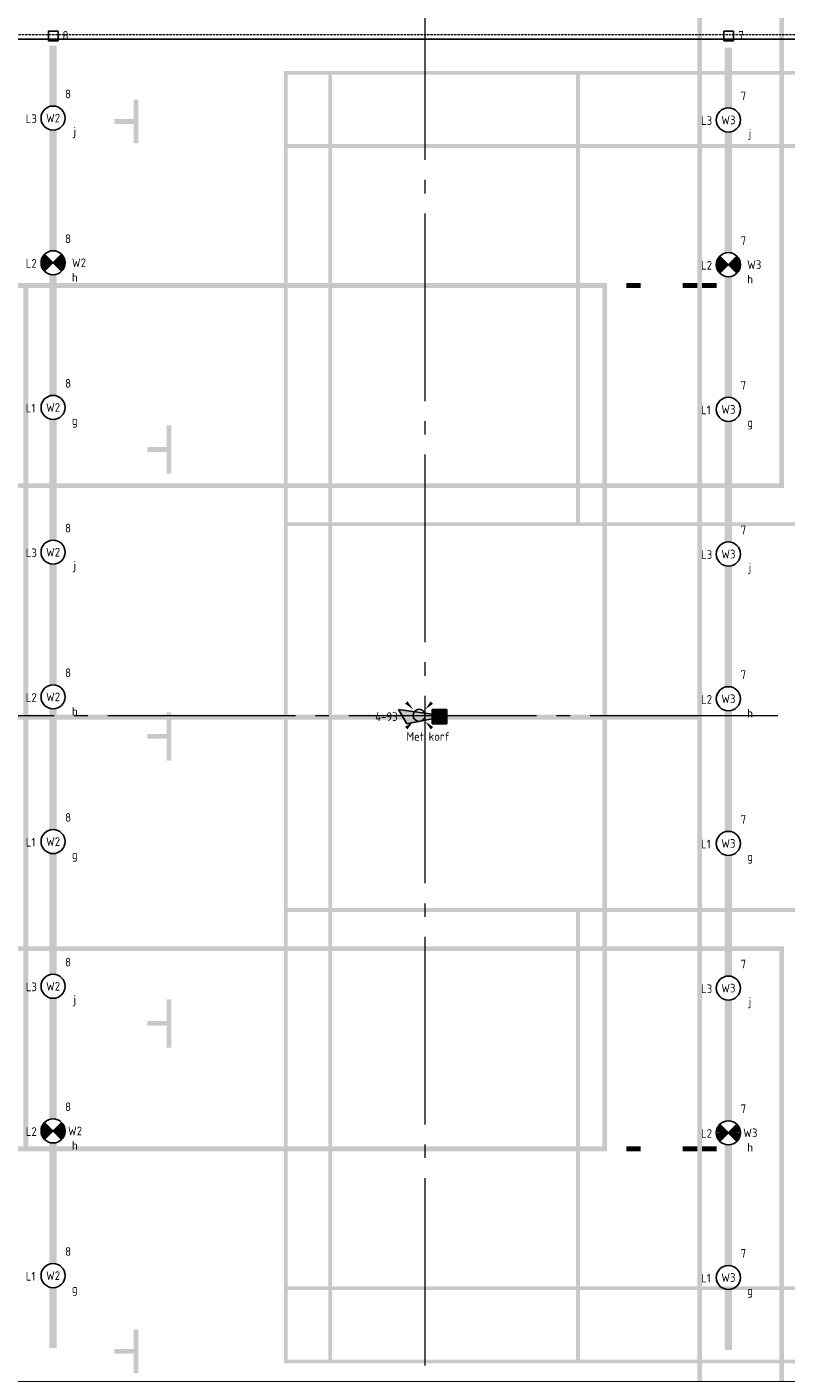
# Model space of a CAD drawing. Header units: millimetres. Extents: x -38031 to 123247, y -16330 to 129979.
# Tile 56 of 148: x -13838 to -5969, y 28896 to 42852. Entities that reach past the tile are written whole.
import ezdxf
from ezdxf.enums import TextEntityAlignment as Align

# ---------------------------------------------------------------- set-up
doc = ezdxf.new("R2010")
doc.units = ezdxf.units.MM
doc.header["$LTSCALE"] = 50
doc.linetypes.add('STYLE_02', pattern=[0.694425, 0.48607, -0.208355])
doc.linetypes.add('STYLE_11', pattern=[5, 3.888855, -0.416718, 0.277786, -0.416641])
for name, color, linetype in [('AL$1A---_ALGEMEEN', 8, 'Continuous'), ('AM$1A---_ARCERING', 8, 'Continuous'), ('BOUWKUNDIG', 8, 'Continuous'), ('EB6511--_ATTRIB', 2, 'Continuous'), ('EL6311--', 3, 'Continuous'), ('EL6311--NV', 7, 'Continuous'), ('EL6511--', 3, 'Continuous')]:
    doc.layers.add(name, color=color, linetype=linetype)
doc.layers.add('Armaturen levering door W-aannemer', color=3, linetype='Continuous', plot=False)
doc.layers.add('Armaturen levering door W-aannemer--NV', color=7, linetype='Continuous', plot=False)
doc.layers.add('stramien', color=1, linetype='STYLE_11', lineweight=15)
doc.styles.add('BURO-018', font='iso.shx', dxfattribs={"height": 90})

# ---------------------------------------------------------------- blocks, each defined once
blk = doc.blocks.new('1115B6LL1500')
at = {"color": 0, "linetype": 'Continuous'}
blk.add_circle((0, 0), 2.5, dxfattribs=at)
at = {"color": 0}
for points in [[(-2.5, 0.75), (-15, 0.75), (-2.5, -0.75), (-15, -0.75)], [(2.5, 0.75), (15, 0.75), (2.5, -0.75), (15, -0.75)]]:
    blk.add_solid(points, dxfattribs=at)
at = {"color": 0, "linetype": 'Continuous', "style": 'BURO-018'}
for tag, p in [('E_GKAST', (0, 8)), ('E_GROEP', (0, 5)), ('E_SGROEP', (4.5, 5)), ('E_ARMCODE', (0, 0)), ('E_SLET', (4.5, -3))]:
    blk.add_attdef(tag, text='', height=1.8, dxfattribs=at).set_placement(p, align=Align.MIDDLE)
blk = doc.blocks.new('E00018')
at = {"color": 0, "linetype": 'Continuous'}
for p, q in [((-1.77, -1.77), (1.77, 1.77)), ((1.77, -1.77), (-1.77, 1.77))]:
    blk.add_line(p, q, dxfattribs=at)
at = {"color": 0, "linetype": 'Continuous', "const_width": 2.5}
for points in [[(-0.88, 0.88, -0.198912), (0, 1.25, -0.198912), (0.88, 0.88, -1)], [(-0.88, -0.88, 0.198912), (0, -1.25, 0.198912), (0.88, -0.88, 1)]]:
    blk.add_lwpolyline(points, format="xyb", dxfattribs=at)
blk = doc.blocks.new('1115B6LL1500-NO1')
at = {"color": 0, "linetype": 'Continuous'}
blk.add_circle((0, 0), 2.5, dxfattribs=at)
at = {"color": 0}
for points in [[(-2.5, 0.75), (-15, 0.75), (-2.5, -0.75), (-15, -0.75)], [(2.5, 0.75), (15, 0.75), (2.5, -0.75), (15, -0.75)]]:
    blk.add_solid(points, dxfattribs=at)
at = {"color": 0, "zscale": 100}
blk.add_blockref('E00018', (0, 0), dxfattribs=at)
at = {"color": 0, "linetype": 'Continuous', "style": 'BURO-018'}
for tag, p in [('E_GKAST', (0, 8)), ('E_GROEP', (0, 5)), ('E_SGROEP', (4.5, 5)), ('E_ARMCODE', (0, 0)), ('E_SLET', (4.5, -3))]:
    blk.add_attdef(tag, text='', height=1.8, dxfattribs=at).set_placement(p, align=Align.MIDDLE)
blk = doc.blocks.new('E00159')
at = {"color": 0, "linetype": 'Continuous'}
for p, q in [((-1, -1), (-1, 1)), ((-1, 1), (1, 1)), ((1, 1), (1, -1)), ((1, -1), (-1, -1))]:
    blk.add_line(p, q, dxfattribs=at)
at = {"color": 0, "linetype": 'Continuous', "style": 'BURO-018'}
for tag, p in [('E_GKAST', (0, 6.5)), ('E_GROEP', (0, 3.5)), ('E_SGROEP', (4.5, 3.5))]:
    blk.add_attdef(tag, text='', height=1.8, dxfattribs=at).set_placement(p, align=Align.MIDDLE)
at = {"color": 0, "linetype": 'Continuous', "style": 'BURO-018', "flags": 1}
for tag, p in [('E_VERMCODE', (13, 3.5)), ('E_MATCODE', (0, 0))]:
    blk.add_attdef(tag, text='', height=1.8, dxfattribs=at).set_placement(p, align=Align.MIDDLE)
blk = doc.blocks.new('Group-17')
at = {"layer": 'AM$1A---_ARCERING', "linetype": 'Continuous', "lineweight": 0}
h = blk.add_hatch(color=256, dxfattribs=at)
h.paths.add_polyline_path([(-62351, 27497), (-62351, 9497), (-71351, 9497), (-71351, 27497)])
h.paths.add_polyline_path([(-71301, 15497), (-71301, 9547), (-62401, 9547), (-62401, 15497)])
h.paths.add_polyline_path([(-62401, 18472), (-71301, 18472), (-71301, 15547), (-62401, 15547)])
h.paths.add_polyline_path([(-62401, 27447), (-71301, 27447), (-71301, 21497), (-62401, 21497)])
h.paths.add_polyline_path([(-71301, 18522), (-62401, 18522), (-62401, 21447), (-71301, 21447)])
h = blk.add_hatch(color=256, dxfattribs=at)
h.paths.add_polyline_path([(-67536, 422), (-61436, 422), (-61436, 13822), (-67536, 13822)])
h.paths.add_polyline_path([(-67076, 13062), (-67496, 13062), (-67496, 13782), (-67076, 13782)])
h.paths.add_polyline_path([(-67036, 13782), (-64506, 13782), (-64506, 13062), (-67036, 13062)])
h.paths.add_polyline_path([(-61936, 13062), (-64466, 13062), (-64466, 13782), (-61936, 13782)])
h.paths.add_polyline_path([(-61896, 13782), (-61476, 13782), (-61476, 13062), (-61896, 13062)])
h.paths.add_polyline_path([(-61476, 13022), (-61476, 9142), (-61896, 9142), (-61896, 13022)])
h.paths.add_polyline_path([(-61936, 13022), (-61936, 9142), (-64466, 9142), (-64466, 13022)])
h.paths.add_polyline_path([(-67036, 9142), (-67036, 13022), (-64506, 13022), (-64506, 9142)])
h.paths.add_polyline_path([(-67496, 9142), (-67496, 13022), (-67076, 13022), (-67076, 9142)])
h.paths.add_polyline_path([(-67076, 5142), (-67496, 5142), (-67496, 9102), (-67076, 9102)])
h.paths.add_polyline_path([(-67036, 9102), (-61936, 9102), (-61936, 5142), (-67036, 5142)])
h.paths.add_polyline_path([(-61896, 5142), (-61896, 9102), (-61476, 9102), (-61476, 5142)])
h.paths.add_polyline_path([(-61476, 1222), (-61896, 1222), (-61896, 5102), (-61476, 5102)])
h.paths.add_polyline_path([(-61936, 5102), (-61936, 1222), (-64466, 1222), (-64466, 5102)])
h.paths.add_polyline_path([(-67036, 5102), (-64506, 5102), (-64506, 1222), (-67036, 1222)])
h.paths.add_polyline_path([(-67076, 5102), (-67076, 1222), (-67496, 1222), (-67496, 5102)])
h.paths.add_polyline_path([(-67076, 1182), (-67076, 462), (-67496, 462), (-67496, 1182)])
h.paths.add_polyline_path([(-67036, 462), (-67036, 1182), (-64506, 1182), (-64506, 462)])
h.paths.add_polyline_path([(-64466, 1182), (-61936, 1182), (-61936, 462), (-64466, 462)])
h.paths.add_polyline_path([(-61476, 1182), (-61476, 462), (-61896, 462), (-61896, 1182)])
for points in [[(-69093.5, 13072), (-69043.5, 13072), (-69043.5, 13522), (-69093.5, 13522), (-69093.5, 13322), (-69293.5, 13322), (-69293.5, 13272), (-69093.5, 13272)], [(-68951, 9922), (-68951, 9872), (-68751, 9872), (-68751, 9647), (-68701, 9647), (-68701, 10147), (-68751, 10147), (-68751, 9922)], [(-68951, 6947), (-68951, 6897), (-68751, 6897), (-68751, 6672), (-68701, 6672), (-68701, 7172), (-68751, 7172), (-68751, 6947)], [(-68751, 4197), (-68701, 4197), (-68701, 3697), (-68751, 3697), (-68751, 3922), (-68951, 3922), (-68951, 3972), (-68751, 3972)], [(-69093.5, 772), (-69043.5, 772), (-69043.5, 322), (-69093.5, 322), (-69093.5, 522), (-69293.5, 522), (-69293.5, 572), (-69093.5, 572)]]:
    blk.add_hatch(color=256, dxfattribs=at).paths.add_polyline_path(points)
h = blk.add_hatch(color=256, dxfattribs=at)
h.paths.add_polyline_path([(-64186, 11622), (-82186, 11622), (-82186, 2622), (-64186, 2622)])
h.paths.add_polyline_path([(-70186, 2672), (-70186, 11572), (-64236, 11572), (-64236, 2672)])
h.paths.add_polyline_path([(-82136, 2672), (-82136, 11572), (-76186, 11572), (-76186, 2672)])
h.paths.add_polyline_path([(-73161, 2672), (-73161, 11572), (-70236, 11572), (-70236, 2672)])
h.paths.add_polyline_path([(-76136, 11572), (-73211, 11572), (-73211, 2672), (-76136, 2672)])
h = blk.add_hatch(color=256, dxfattribs=at)
h.paths.add_polyline_path([(-62351, -13253), (-62351, 4747), (-71351, 4747), (-71351, -13253)])
h.paths.add_polyline_path([(-71301, -1253), (-71301, 4697), (-62401, 4697), (-62401, -1253)])
h.paths.add_polyline_path([(-62401, -4228), (-71301, -4228), (-71301, -1303), (-62401, -1303)])
h.paths.add_polyline_path([(-62401, -13203), (-71301, -13203), (-71301, -7253), (-62401, -7253)])
h.paths.add_polyline_path([(-71301, -4278), (-62401, -4278), (-62401, -7203), (-71301, -7203)])
at = {"layer": 'AL$1A---_ALGEMEEN', "color": 0}
for points in [[(-63251, 7122), (-63251, 27122), (-63201, 7122), (-63201, 27122)], [(-63836, 11572), (-63986, 11572), (-63836, 11622), (-63986, 11622)], [(-63251, 11572), (-63401, 11572), (-63251, 11622), (-63401, 11622)], [(-63201, 11622), (-63051, 11622), (-63201, 11572), (-63051, 11572)], [(-83151, 7097), (-83151, 7147), (-63251, 7097), (-63251, 7147)], [(-63251, -12878), (-63251, 7122), (-63201, -12878), (-63201, 7122)], [(-63836, 2672), (-63986, 2672), (-63836, 2622), (-63986, 2622)], [(-63251, 2672), (-63401, 2672), (-63251, 2622), (-63401, 2622)], [(-63201, 2622), (-63051, 2622), (-63201, 2672), (-63051, 2672)]]:
    blk.add_solid(points, dxfattribs=at)
blk = doc.blocks.new('Group-18')
at = {"layer": 'AL$1A---_ALGEMEEN', "color": 0}
blk.add_lwpolyline([(-87292, 701), (-86356, 701), (-86356, 2088), (-87292, 2088), (-87292, 4451), (-86356, 4451), (-86356, 5834), (-87292, 5834), (-87292, 8326), (-86356, 8326), (-86356, 9713), (-87292, 9713), (-87292, 12076), (-86356, 12076), (-86356, 13463), (-87292, 13463), (-87292, 14150), (-59221, 14150), (-59221, 230), (-87292, 230)], close=True, dxfattribs=at)
blk = doc.blocks.new('Group-57')
at = {"layer": 'AM$1A---_ARCERING', "linetype": 'Continuous', "lineweight": 0}
h = blk.add_hatch(color=256, dxfattribs=at)
h.paths.add_polyline_path([(-62351, 27497), (-62351, 9497), (-71351, 9497), (-71351, 27497)])
h.paths.add_polyline_path([(-71301, 15497), (-71301, 9547), (-62401, 9547), (-62401, 15497)])
h.paths.add_polyline_path([(-62401, 18472), (-71301, 18472), (-71301, 15547), (-62401, 15547)])
h.paths.add_polyline_path([(-62401, 27447), (-71301, 27447), (-71301, 21497), (-62401, 21497)])
h.paths.add_polyline_path([(-71301, 18522), (-62401, 18522), (-62401, 21447), (-71301, 21447)])
h = blk.add_hatch(color=256, dxfattribs=at)
h.paths.add_polyline_path([(-67536, 422), (-61436, 422), (-61436, 13822), (-67536, 13822)])
h.paths.add_polyline_path([(-67076, 13062), (-67496, 13062), (-67496, 13782), (-67076, 13782)])
h.paths.add_polyline_path([(-67036, 13782), (-64506, 13782), (-64506, 13062), (-67036, 13062)])
h.paths.add_polyline_path([(-61936, 13062), (-64466, 13062), (-64466, 13782), (-61936, 13782)])
h.paths.add_polyline_path([(-61896, 13782), (-61476, 13782), (-61476, 13062), (-61896, 13062)])
h.paths.add_polyline_path([(-61476, 13022), (-61476, 9142), (-61896, 9142), (-61896, 13022)])
h.paths.add_polyline_path([(-61936, 13022), (-61936, 9142), (-64466, 9142), (-64466, 13022)])
h.paths.add_polyline_path([(-67036, 9142), (-67036, 13022), (-64506, 13022), (-64506, 9142)])
h.paths.add_polyline_path([(-67496, 9142), (-67496, 13022), (-67076, 13022), (-67076, 9142)])
h.paths.add_polyline_path([(-67076, 5142), (-67496, 5142), (-67496, 9102), (-67076, 9102)])
h.paths.add_polyline_path([(-67036, 9102), (-61936, 9102), (-61936, 5142), (-67036, 5142)])
h.paths.add_polyline_path([(-61896, 5142), (-61896, 9102), (-61476, 9102), (-61476, 5142)])
h.paths.add_polyline_path([(-61476, 1222), (-61896, 1222), (-61896, 5102), (-61476, 5102)])
h.paths.add_polyline_path([(-61936, 5102), (-61936, 1222), (-64466, 1222), (-64466, 5102)])
h.paths.add_polyline_path([(-67036, 5102), (-64506, 5102), (-64506, 1222), (-67036, 1222)])
h.paths.add_polyline_path([(-67076, 5102), (-67076, 1222), (-67496, 1222), (-67496, 5102)])
h.paths.add_polyline_path([(-67076, 1182), (-67076, 462), (-67496, 462), (-67496, 1182)])
h.paths.add_polyline_path([(-67036, 462), (-67036, 1182), (-64506, 1182), (-64506, 462)])
h.paths.add_polyline_path([(-64466, 1182), (-61936, 1182), (-61936, 462), (-64466, 462)])
h.paths.add_polyline_path([(-61476, 1182), (-61476, 462), (-61896, 462), (-61896, 1182)])
for points in [[(-69093.5, 13072), (-69043.5, 13072), (-69043.5, 13522), (-69093.5, 13522), (-69093.5, 13322), (-69293.5, 13322), (-69293.5, 13272), (-69093.5, 13272)], [(-68951, 9922), (-68951, 9872), (-68751, 9872), (-68751, 9647), (-68701, 9647), (-68701, 10147), (-68751, 10147), (-68751, 9922)], [(-68951, 6947), (-68951, 6897), (-68751, 6897), (-68751, 6672), (-68701, 6672), (-68701, 7172), (-68751, 7172), (-68751, 6947)], [(-68751, 4197), (-68701, 4197), (-68701, 3697), (-68751, 3697), (-68751, 3922), (-68951, 3922), (-68951, 3972), (-68751, 3972)], [(-69093.5, 772), (-69043.5, 772), (-69043.5, 322), (-69093.5, 322), (-69093.5, 522), (-69293.5, 522), (-69293.5, 572), (-69093.5, 572)]]:
    blk.add_hatch(color=256, dxfattribs=at).paths.add_polyline_path(points)
h = blk.add_hatch(color=256, dxfattribs=at)
h.paths.add_polyline_path([(-64186, 11622), (-82186, 11622), (-82186, 2622), (-64186, 2622)])
h.paths.add_polyline_path([(-70186, 2672), (-70186, 11572), (-64236, 11572), (-64236, 2672)])
h.paths.add_polyline_path([(-82136, 2672), (-82136, 11572), (-76186, 11572), (-76186, 2672)])
h.paths.add_polyline_path([(-73161, 2672), (-73161, 11572), (-70236, 11572), (-70236, 2672)])
h.paths.add_polyline_path([(-76136, 11572), (-73211, 11572), (-73211, 2672), (-76136, 2672)])
h = blk.add_hatch(color=256, dxfattribs=at)
h.paths.add_polyline_path([(-62351, -13253), (-62351, 4747), (-71351, 4747), (-71351, -13253)])
h.paths.add_polyline_path([(-71301, -1253), (-71301, 4697), (-62401, 4697), (-62401, -1253)])
h.paths.add_polyline_path([(-62401, -4228), (-71301, -4228), (-71301, -1303), (-62401, -1303)])
h.paths.add_polyline_path([(-62401, -13203), (-71301, -13203), (-71301, -7253), (-62401, -7253)])
h.paths.add_polyline_path([(-71301, -4278), (-62401, -4278), (-62401, -7203), (-71301, -7203)])
at = {"layer": 'AL$1A---_ALGEMEEN', "color": 0}
for points in [[(-63251, 7122), (-63251, 27122), (-63201, 7122), (-63201, 27122)], [(-63836, 11572), (-63986, 11572), (-63836, 11622), (-63986, 11622)], [(-63251, 11572), (-63401, 11572), (-63251, 11622), (-63401, 11622)], [(-63201, 11622), (-63051, 11622), (-63201, 11572), (-63051, 11572)], [(-83151, 7097), (-83151, 7147), (-63251, 7097), (-63251, 7147)], [(-63251, -12878), (-63251, 7122), (-63201, -12878), (-63201, 7122)], [(-63836, 2672), (-63986, 2672), (-63836, 2622), (-63986, 2622)], [(-63251, 2672), (-63401, 2672), (-63251, 2622), (-63401, 2622)], [(-63201, 2622), (-63051, 2622), (-63201, 2672), (-63051, 2672)]]:
    blk.add_solid(points, dxfattribs=at)
blk = doc.blocks.new('Group-109')
at = {"layer": 'AL$1A---_ALGEMEEN', "color": 0, "linetype": 'STYLE_02', "lineweight": 15}
blk.add_line((-87264, 14200), (-59064, 14200), dxfattribs=at)
blk = doc.blocks.new('200254 W 210 11-06-2007')
at = {"layer": 'stramien', "ltscale": 10}
for p, q in [((-45909, -11014), (-45909, 36216)), ((-74199, 10727), (-38499, 10727))]:
    blk.add_line(p, q, dxfattribs=at)
at = {"layer": 'AL$1A---_ALGEMEEN'}
for name in ['Group-18', 'Group-17', 'Group-57', 'Group-109']:
    blk.add_blockref(name, (20162, 3587), dxfattribs=at)
blk = doc.blocks.new('E00028')
at = {"color": 0, "linetype": 'Continuous'}
for p, q in [((1.5, 11), (-1.5, 9.27)), ((-0.5, 4), (-1.5, 9.27)), ((1.5, 11), (0.5, 4)), ((-1.5, 4), (-1.5, 1)), ((1.5, 4), (-1.5, 4)), ((1.5, 1), (1.5, 4)), ((-1.5, 1), (1.5, 1))]:
    blk.add_line(p, q, dxfattribs=at)
for points in [[(-1.5, 9.27), (1.5, 11), (-0.5, 4), (0.5, 4)], [(-1.5, 4), (1.5, 4), (-1.5, 1), (1.5, 1)]]:
    blk.add_solid(points, dxfattribs=at)
at = {"color": 0, "linetype": 'Continuous', "style": 'BURO-018'}
blk.add_attdef('E_TEXT1', text='', height=1.8, dxfattribs=at).set_placement((0, 13.5), align=Align.MIDDLE)
at = {"color": 0, "linetype": 'Continuous', "style": 'BURO-018', "flags": 1}
blk.add_attdef('E_MATCODE', (0, 0), '', height=1.8, dxfattribs=at)
blk = doc.blocks.new('E00411')
at = {"color": 0, "linetype": 'Continuous'}
blk.add_circle((0, 0), 1.25, dxfattribs=at)
for points in [[(-2.89, 2.4), (-2.4, 2.89), (-1.24, 1.24)], [(2.4, 2.89), (2.89, 2.4), (1.24, 1.24)], [(-2.4, -2.89), (-2.89, -2.4), (-1.24, -1.24)], [(2.89, -2.4), (2.4, -2.89), (1.24, -1.24)]]:
    blk.add_solid(points, dxfattribs=at)
at = {"color": 0, "linetype": 'Continuous', "style": 'BURO-018'}
for tag, p in [('E_GKAST', (0, 8)), ('E_GROEP', (0, 5)), ('E_SLET1', (4.5, 2)), ('E_GROEP', (0, 0)), ('E_GKAST', (0, 0))]:
    blk.add_attdef(tag, text='', height=1.8, dxfattribs=at).set_placement(p, align=Align.MIDDLE)
at = {"color": 0, "linetype": 'Continuous', "style": 'BURO-018', "flags": 1}
for tag, p in [('E_SGROEP', (4.5, 5)), ('E_MATCODE', (0, 0)), ('E_SGROEP', (0, 0))]:
    blk.add_attdef(tag, text='', height=1.8, dxfattribs=at).set_placement(p, align=Align.MIDDLE)

msp = doc.modelspace()

# ---------------------------------------------------------------- block references
at = {"layer": 'BOUWKUNDIG'}
msp.add_blockref('200254 W 210 11-06-2007', (36199, 24987.6), dxfattribs=at)

# ---------------------------------------------------------------- next in the draw order: linework, layer by layer
at = {"layer": 'Armaturen levering door W-aannemer', "const_width": 10}
for points in [[(-13567, 41156.8), (-13567, 41156.8)], [(-6566.9, 41137.2), (-6566.9, 41137.2)], [(-13567, 39656.8), (-13567, 39656.8)], [(-6566.9, 39637.2), (-6566.9, 39637.2)], [(-13492, 32156.8), (-13492, 32156.8)], [(-6491.9, 32137.2), (-6491.9, 32137.2)], [(-13492, 30656.8), (-13492, 30656.8)], [(-6491.9, 30637.2), (-6491.9, 30637.2)]]:
    msp.add_lwpolyline(points, close=True, dxfattribs=at)

# ---------------------------------------------------------------- next in the draw order: block references
at = {"layer": 'Armaturen levering door W-aannemer'}
ref = msp.add_blockref('1115B6LL1500', (-13567, 41906.8), dxfattribs=dict(at, xscale=50.00000000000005, yscale=50, zscale=50, rotation=90.00000250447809))
ref.add_attrib('E_ARMCODE', 'W2', dxfattribs={"layer": '0', "color": 1, "linetype": 'Continuous', "height": 90, "style": 'BURO-018'}).set_placement((-13567, 41906.8), align=Align.MIDDLE)
ref.add_attrib('E_SLET', 'j', dxfattribs={"layer": '0', "color": 1, "linetype": 'Continuous', "height": 90, "style": 'BURO-018'}).set_placement((-13342, 41756.8), align=Align.MIDDLE)
ref.add_attrib('E_GROEP', '8', dxfattribs={"layer": '0', "color": 1, "linetype": 'Continuous', "height": 90, "style": 'BURO-018'}).set_placement((-13411.2, 42156.8), align=Align.MIDDLE)
ref = msp.add_blockref('1115B6LL1500', (-6566.9, 41887.2), dxfattribs=dict(at, xscale=50.00000000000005, yscale=50, zscale=50, rotation=90.00000250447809))
ref.add_attrib('E_ARMCODE', 'W3', dxfattribs={"layer": '0', "color": 1, "linetype": 'Continuous', "height": 90, "style": 'BURO-018'}).set_placement((-6566.9, 41887.2), align=Align.MIDDLE)
ref.add_attrib('E_SLET', 'j', dxfattribs={"layer": '0', "color": 1, "linetype": 'Continuous', "height": 90, "style": 'BURO-018'}).set_placement((-6341.9, 41737.2), align=Align.MIDDLE)
ref.add_attrib('E_GROEP', '7', dxfattribs={"layer": '0', "color": 1, "linetype": 'Continuous', "height": 90, "style": 'BURO-018'}).set_placement((-6411.1, 42137.2), align=Align.MIDDLE)
ref = msp.add_blockref('1115B6LL1500', (-13567, 38906.8), dxfattribs=dict(at, xscale=50.00000000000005, yscale=50, zscale=50, rotation=90.00000250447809))
ref.add_attrib('E_ARMCODE', 'W2', dxfattribs={"layer": '0', "color": 1, "linetype": 'Continuous', "height": 90, "style": 'BURO-018'}).set_placement((-13567, 38906.8), align=Align.MIDDLE)
ref.add_attrib('E_SLET', 'g', dxfattribs={"layer": '0', "color": 1, "linetype": 'Continuous', "height": 90, "style": 'BURO-018'}).set_placement((-13342, 38756.8), align=Align.MIDDLE)
ref.add_attrib('E_GROEP', '8', dxfattribs={"layer": '0', "color": 1, "linetype": 'Continuous', "height": 90, "style": 'BURO-018'}).set_placement((-13411.2, 39156.8), align=Align.MIDDLE)
ref = msp.add_blockref('1115B6LL1500', (-6566.9, 38887.2), dxfattribs=dict(at, xscale=50.00000000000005, yscale=50, zscale=50, rotation=90.00000250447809))
ref.add_attrib('E_ARMCODE', 'W3', dxfattribs={"layer": '0', "color": 1, "linetype": 'Continuous', "height": 90, "style": 'BURO-018'}).set_placement((-6566.9, 38887.2), align=Align.MIDDLE)
ref.add_attrib('E_SLET', 'g', dxfattribs={"layer": '0', "color": 1, "linetype": 'Continuous', "height": 90, "style": 'BURO-018'}).set_placement((-6341.9, 38737.2), align=Align.MIDDLE)
ref.add_attrib('E_GROEP', '7', dxfattribs={"layer": '0', "color": 1, "linetype": 'Continuous', "height": 90, "style": 'BURO-018'}).set_placement((-6411.1, 39137.2), align=Align.MIDDLE)
ref = msp.add_blockref('1115B6LL1500', (-13567, 37406.8), dxfattribs=dict(at, xscale=50.00000000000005, yscale=50, zscale=50, rotation=90.00000250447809))
ref.add_attrib('E_ARMCODE', 'W2', dxfattribs={"layer": '0', "color": 1, "linetype": 'Continuous', "height": 90, "style": 'BURO-018'}).set_placement((-13567, 37406.8), align=Align.MIDDLE)
ref.add_attrib('E_SLET', 'j', dxfattribs={"layer": '0', "color": 1, "linetype": 'Continuous', "height": 90, "style": 'BURO-018'}).set_placement((-13342, 37256.8), align=Align.MIDDLE)
ref.add_attrib('E_GROEP', '8', dxfattribs={"layer": '0', "color": 1, "linetype": 'Continuous', "height": 90, "style": 'BURO-018'}).set_placement((-13411.2, 37656.8), align=Align.MIDDLE)
ref = msp.add_blockref('1115B6LL1500', (-6566.9, 37387.2), dxfattribs=dict(at, xscale=50.00000000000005, yscale=50, zscale=50, rotation=90.00000250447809))
ref.add_attrib('E_ARMCODE', 'W3', dxfattribs={"layer": '0', "color": 1, "linetype": 'Continuous', "height": 90, "style": 'BURO-018'}).set_placement((-6566.9, 37387.2), align=Align.MIDDLE)
ref.add_attrib('E_SLET', 'j', dxfattribs={"layer": '0', "color": 1, "linetype": 'Continuous', "height": 90, "style": 'BURO-018'}).set_placement((-6341.9, 37237.2), align=Align.MIDDLE)
ref.add_attrib('E_GROEP', '7', dxfattribs={"layer": '0', "color": 1, "linetype": 'Continuous', "height": 90, "style": 'BURO-018'}).set_placement((-6411.1, 37637.2), align=Align.MIDDLE)
ref = msp.add_blockref('1115B6LL1500', (-13567, 35906.8), dxfattribs=dict(at, xscale=50.00000000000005, yscale=50, zscale=50, rotation=90.00000250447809))
ref.add_attrib('E_ARMCODE', 'W2', dxfattribs={"layer": '0', "color": 1, "linetype": 'Continuous', "height": 90, "style": 'BURO-018'}).set_placement((-13567, 35906.8), align=Align.MIDDLE)
ref.add_attrib('E_SLET', 'h', dxfattribs={"layer": '0', "color": 1, "linetype": 'Continuous', "height": 90, "style": 'BURO-018'}).set_placement((-13342, 35756.8), align=Align.MIDDLE)
ref.add_attrib('E_GROEP', '8', dxfattribs={"layer": '0', "color": 1, "linetype": 'Continuous', "height": 90, "style": 'BURO-018'}).set_placement((-13411.2, 36156.8), align=Align.MIDDLE)
ref = msp.add_blockref('1115B6LL1500', (-6566.9, 35887.2), dxfattribs=dict(at, xscale=50.00000000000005, yscale=50, zscale=50, rotation=90.00000250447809))
ref.add_attrib('E_ARMCODE', 'W3', dxfattribs={"layer": '0', "color": 1, "linetype": 'Continuous', "height": 90, "style": 'BURO-018'}).set_placement((-6566.9, 35887.2), align=Align.MIDDLE)
ref.add_attrib('E_SLET', 'h', dxfattribs={"layer": '0', "color": 1, "linetype": 'Continuous', "height": 90, "style": 'BURO-018'}).set_placement((-6341.9, 35737.2), align=Align.MIDDLE)
ref.add_attrib('E_GROEP', '7', dxfattribs={"layer": '0', "color": 1, "linetype": 'Continuous', "height": 90, "style": 'BURO-018'}).set_placement((-6411.1, 36137.2), align=Align.MIDDLE)
ref = msp.add_blockref('1115B6LL1500', (-13567, 34406.8), dxfattribs=dict(at, xscale=50.00000000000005, yscale=50, zscale=50, rotation=90.00000250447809))
ref.add_attrib('E_ARMCODE', 'W2', dxfattribs={"layer": '0', "color": 1, "linetype": 'Continuous', "height": 90, "style": 'BURO-018'}).set_placement((-13567, 34406.8), align=Align.MIDDLE)
ref.add_attrib('E_SLET', 'g', dxfattribs={"layer": '0', "color": 1, "linetype": 'Continuous', "height": 90, "style": 'BURO-018'}).set_placement((-13342, 34256.8), align=Align.MIDDLE)
ref.add_attrib('E_GROEP', '8', dxfattribs={"layer": '0', "color": 1, "linetype": 'Continuous', "height": 90, "style": 'BURO-018'}).set_placement((-13411.2, 34656.8), align=Align.MIDDLE)
ref = msp.add_blockref('1115B6LL1500', (-6566.9, 34387.2), dxfattribs=dict(at, xscale=50.00000000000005, yscale=50, zscale=50, rotation=90.00000250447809))
ref.add_attrib('E_ARMCODE', 'W3', dxfattribs={"layer": '0', "color": 1, "linetype": 'Continuous', "height": 90, "style": 'BURO-018'}).set_placement((-6566.9, 34387.2), align=Align.MIDDLE)
ref.add_attrib('E_SLET', 'g', dxfattribs={"layer": '0', "color": 1, "linetype": 'Continuous', "height": 90, "style": 'BURO-018'}).set_placement((-6341.9, 34237.2), align=Align.MIDDLE)
ref.add_attrib('E_GROEP', '7', dxfattribs={"layer": '0', "color": 1, "linetype": 'Continuous', "height": 90, "style": 'BURO-018'}).set_placement((-6411.1, 34637.2), align=Align.MIDDLE)
ref = msp.add_blockref('1115B6LL1500', (-13567, 32906.8), dxfattribs=dict(at, xscale=50.00000000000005, yscale=50, zscale=50, rotation=90.00000250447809))
ref.add_attrib('E_ARMCODE', 'W2', dxfattribs={"layer": '0', "color": 1, "linetype": 'Continuous', "height": 90, "style": 'BURO-018'}).set_placement((-13567, 32906.8), align=Align.MIDDLE)
ref.add_attrib('E_SLET', 'j', dxfattribs={"layer": '0', "color": 1, "linetype": 'Continuous', "height": 90, "style": 'BURO-018'}).set_placement((-13342, 32756.8), align=Align.MIDDLE)
ref.add_attrib('E_GROEP', '8', dxfattribs={"layer": '0', "color": 1, "linetype": 'Continuous', "height": 90, "style": 'BURO-018'}).set_placement((-13411.2, 33156.8), align=Align.MIDDLE)
ref = msp.add_blockref('1115B6LL1500', (-6566.9, 32887.2), dxfattribs=dict(at, xscale=50.00000000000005, yscale=50, zscale=50, rotation=90.00000250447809))
ref.add_attrib('E_ARMCODE', 'W3', dxfattribs={"layer": '0', "color": 1, "linetype": 'Continuous', "height": 90, "style": 'BURO-018'}).set_placement((-6566.9, 32887.2), align=Align.MIDDLE)
ref.add_attrib('E_SLET', 'j', dxfattribs={"layer": '0', "color": 1, "linetype": 'Continuous', "height": 90, "style": 'BURO-018'}).set_placement((-6341.9, 32737.2), align=Align.MIDDLE)
ref.add_attrib('E_GROEP', '7', dxfattribs={"layer": '0', "color": 1, "linetype": 'Continuous', "height": 90, "style": 'BURO-018'}).set_placement((-6411.1, 33137.2), align=Align.MIDDLE)
ref = msp.add_blockref('1115B6LL1500', (-13567, 29906.8), dxfattribs=dict(at, xscale=50.00000000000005, yscale=50, zscale=50, rotation=90.00000250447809))
ref.add_attrib('E_ARMCODE', 'W2', dxfattribs={"layer": '0', "color": 1, "linetype": 'Continuous', "height": 90, "style": 'BURO-018'}).set_placement((-13567, 29906.8), align=Align.MIDDLE)
ref.add_attrib('E_SLET', 'g', dxfattribs={"layer": '0', "color": 1, "linetype": 'Continuous', "height": 90, "style": 'BURO-018'}).set_placement((-13342, 29756.8), align=Align.MIDDLE)
ref.add_attrib('E_GROEP', '8', dxfattribs={"layer": '0', "color": 1, "linetype": 'Continuous', "height": 90, "style": 'BURO-018'}).set_placement((-13411.2, 30156.8), align=Align.MIDDLE)
ref = msp.add_blockref('1115B6LL1500', (-6566.9, 29887.2), dxfattribs=dict(at, xscale=50.00000000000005, yscale=50, zscale=50, rotation=90.00000250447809))
ref.add_attrib('E_ARMCODE', 'W3', dxfattribs={"layer": '0', "color": 1, "linetype": 'Continuous', "height": 90, "style": 'BURO-018'}).set_placement((-6566.9, 29887.2), align=Align.MIDDLE)
ref.add_attrib('E_SLET', 'g', dxfattribs={"layer": '0', "color": 1, "linetype": 'Continuous', "height": 90, "style": 'BURO-018'}).set_placement((-6341.9, 29737.2), align=Align.MIDDLE)
ref.add_attrib('E_GROEP', '7', dxfattribs={"layer": '0', "color": 1, "linetype": 'Continuous', "height": 90, "style": 'BURO-018'}).set_placement((-6411.1, 30137.2), align=Align.MIDDLE)
at = {"layer": 'Armaturen levering door W-aannemer--NV'}
ref = msp.add_blockref('1115B6LL1500-NO1', (-13567, 40406.8), dxfattribs=dict(at, xscale=50.00000000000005, yscale=50, zscale=50, rotation=90.00000250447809))
ref.add_attrib('E_ARMCODE', 'W2', dxfattribs={"layer": '0', "color": 1, "linetype": 'Continuous', "height": 90, "style": 'BURO-018'}).set_placement((-13298.8, 40406.8), align=Align.MIDDLE)
ref.add_attrib('E_SLET', 'h', dxfattribs={"layer": '0', "color": 1, "linetype": 'Continuous', "height": 90, "style": 'BURO-018'}).set_placement((-13342, 40256.8), align=Align.MIDDLE)
ref.add_attrib('E_GROEP', '8', dxfattribs={"layer": '0', "color": 1, "linetype": 'Continuous', "height": 90, "style": 'BURO-018'}).set_placement((-13411.2, 40656.8), align=Align.MIDDLE)
ref = msp.add_blockref('1115B6LL1500-NO1', (-6566.9, 40387.2), dxfattribs=dict(at, xscale=50.00000000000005, yscale=50, zscale=50, rotation=90.00000250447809))
ref.add_attrib('E_ARMCODE', 'W3', dxfattribs={"layer": '0', "color": 1, "linetype": 'Continuous', "height": 90, "style": 'BURO-018'}).set_placement((-6298.7, 40387.2), align=Align.MIDDLE)
ref.add_attrib('E_SLET', 'h', dxfattribs={"layer": '0', "color": 1, "linetype": 'Continuous', "height": 90, "style": 'BURO-018'}).set_placement((-6341.9, 40237.2), align=Align.MIDDLE)
ref.add_attrib('E_GROEP', '7', dxfattribs={"layer": '0', "color": 1, "linetype": 'Continuous', "height": 90, "style": 'BURO-018'}).set_placement((-6411.1, 40637.2), align=Align.MIDDLE)
ref = msp.add_blockref('1115B6LL1500-NO1', (-13567, 31406.8), dxfattribs=dict(at, xscale=50.00000000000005, yscale=50, zscale=50, rotation=90.00000250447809))
ref.add_attrib('E_ARMCODE', 'W2', dxfattribs={"layer": '0', "color": 1, "linetype": 'Continuous', "height": 90, "style": 'BURO-018'}).set_placement((-13339.6, 31406.8), align=Align.MIDDLE)
ref.add_attrib('E_SLET', 'h', dxfattribs={"layer": '0', "color": 1, "linetype": 'Continuous', "height": 90, "style": 'BURO-018'}).set_placement((-13342, 31256.8), align=Align.MIDDLE)
ref.add_attrib('E_GROEP', '8', dxfattribs={"layer": '0', "color": 1, "linetype": 'Continuous', "height": 90, "style": 'BURO-018'}).set_placement((-13411.2, 31656.8), align=Align.MIDDLE)
ref = msp.add_blockref('1115B6LL1500-NO1', (-6566.9, 31387.2), dxfattribs=dict(at, xscale=50.00000000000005, yscale=50, zscale=50, rotation=90.00000250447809))
ref.add_attrib('E_ARMCODE', 'W3', dxfattribs={"layer": '0', "color": 1, "linetype": 'Continuous', "height": 90, "style": 'BURO-018'}).set_placement((-6339.6, 31387.2), align=Align.MIDDLE)
ref.add_attrib('E_SLET', 'h', dxfattribs={"layer": '0', "color": 1, "linetype": 'Continuous', "height": 90, "style": 'BURO-018'}).set_placement((-6341.9, 31237.2), align=Align.MIDDLE)
ref.add_attrib('E_GROEP', '7', dxfattribs={"layer": '0', "color": 1, "linetype": 'Continuous', "height": 90, "style": 'BURO-018'}).set_placement((-6411.1, 31637.2), align=Align.MIDDLE)
at = {"layer": 'EL6311--'}
ref = msp.add_blockref('E00159', (-13566, 42758.5), dxfattribs=dict(at, xscale=50, yscale=50, zscale=50))
ref.add_attrib('E_GROEP', '8', dxfattribs={"layer": '0', "color": 1, "linetype": 'Continuous', "height": 90, "style": 'BURO-018'}).set_placement((-13438.5, 42764.2), align=Align.MIDDLE)
ref = msp.add_blockref('E00159', (-6563, 42758.5), dxfattribs=dict(at, xscale=50, yscale=50, zscale=50))
ref.add_attrib('E_GROEP', '7', dxfattribs={"layer": '0', "color": 1, "linetype": 'Continuous', "height": 90, "style": 'BURO-018'}).set_placement((-6435.6, 42764.2), align=Align.MIDDLE)
at = {"layer": 'EL6311--', "xscale": 50, "yscale": 50, "zscale": 50, "rotation": 90}
msp.add_blockref('E00411', (-9772.5, 35715), dxfattribs=at)
at = {"layer": 'EL6511--'}
ref = msp.add_blockref('E00028', (-9436.6, 35702.2), dxfattribs=dict(at, xscale=50, yscale=50, zscale=50, rotation=90))
ref.add_attrib('E_TEXT1', '4-93', dxfattribs={"layer": 'EB6511--_ATTRIB', "color": 1, "linetype": 'Continuous', "height": 90, "style": 'BURO-018'}).set_placement((-10111.6, 35702.2), align=Align.MIDDLE)

# ---------------------------------------------------------------- next in the draw order: texts
at = {"layer": 'Armaturen levering door W-aannemer', "style": 'BURO-018'}
for s, p in [('L3', (-13849.5, 41855.3)), ('L3', (-6849.4, 41835.7)), ('L1', (-13849.5, 38855.3)), ('L1', (-6849.4, 38835.7)), ('L3', (-13849.5, 37355.3)), ('L3', (-6849.4, 37335.7)), ('L2', (-13849.5, 35855.3)), ('L2', (-6849.4, 35835.7)), ('L1', (-13849.5, 34355.3)), ('L1', (-6849.4, 34335.7)), ('L3', (-13849.5, 32855.3)), ('L3', (-6849.4, 32835.7)), ('L1', (-13849.5, 29855.3)), ('L1', (-6849.4, 29835.7))]:
    msp.add_text(s, height=90, dxfattribs=at).set_placement(p)
at = {"layer": 'EL6311--NV', "style": 'BURO-018'}
for p in [(-13849.5, 40355.3), (-6849.4, 40335.7), (-13849.5, 31355.3), (-6849.4, 31335.7)]:
    msp.add_text('L2', height=90, dxfattribs=at).set_placement(p)
at = {"layer": 'EL6511--', "color": 1, "style": 'BURO-018'}
msp.add_text('Met korf', height=90, dxfattribs=at).set_placement((-9903.9, 35451.2))

doc.saveas('drawing.dxf')
